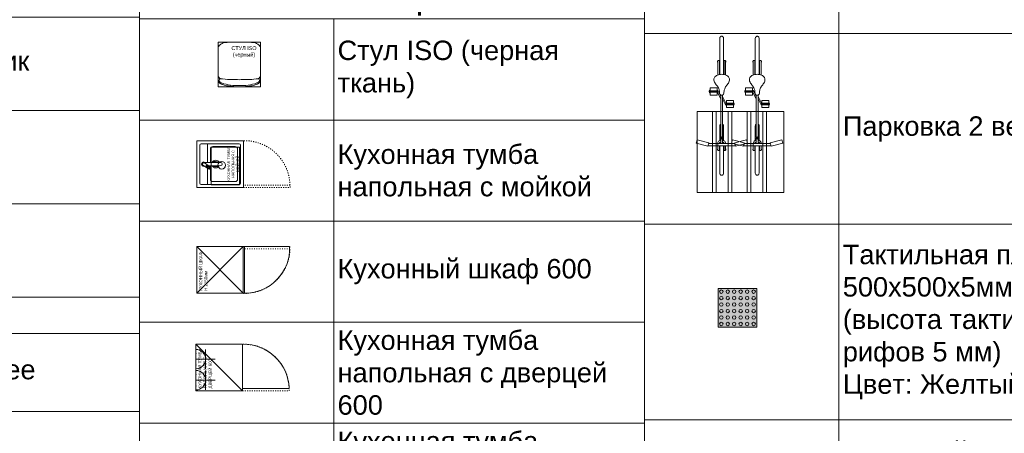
# Model space of a CAD drawing. Header units: millimetres. Extents: x -57449114 to 30620931, y -92609 to 84364.
# Tile 37 of 256: x -54544 to -41877, y -48024 to -42705. Entities that reach past the tile are written whole.
import ezdxf
from ezdxf import colors
from ezdxf.entities.mleader import LeaderData, LeaderLine
from ezdxf.math import Vec2, Vec3

# ---------------------------------------------------------------- set-up
doc = ezdxf.new("R2010")
doc.units = ezdxf.units.MM
doc.linetypes.add('ACAD_ISO03W100', pattern=[30, 12, -18])
doc.layers.get('0').update_dxf_attribs({"lineweight": 0})
for name, color, linetype, lineweight in [('01_АР_Несущие стены и колонны', 5, 'Continuous', 30), ('06_АР_Мебель', 4, 'Continuous', 9), ('13_АР_Полы', 7, 'Continuous', 9), ('17_АР_Текст', 235, 'Continuous', 0)]:
    doc.layers.add(name, color=color, linetype=linetype, lineweight=lineweight)
doc.layers.add('1. ПОДЛОЖКА', color=7, linetype='Continuous', lineweight=0, true_color=0x9b9292)
doc.layers.add('ЭОМ', color=7, linetype='Continuous')
doc.styles.add('_ТЕКСТОВЫЙ', font='arial.ttf', dxfattribs={"width": 0.8})
doc.styles.add('HVAC_AEP', font='arial.ttf')
doc.styles.get("Standard").update_dxf_attribs({"font": 'arial.ttf'})

# ---------------------------------------------------------------- blocks, each defined once
blk = doc.blocks.new('_Dot')
at = {"color": 0, "linetype": 'ByBlock', "lineweight": -2}
blk.add_line((-0.5, 0), (-1, 0), dxfattribs=at)
at = {"color": 0, "linetype": 'ByBlock', "const_width": 0.5}
blk.add_lwpolyline([(-0.25, 0, 1), (0.25, 0, 1)], format="xyb", close=True, dxfattribs=at)
blk = doc.blocks.new('*T197')
at = {"color": 0, "linetype": 'ByBlock', "lineweight": -2, "transparency": 16777216}
for p, q in [((0, 0), (6500, 0)), ((0, 0), (0, -18817.053206)), ((2500, 0), (2500, -18817.053206)), ((6500, 0), (6500, -18817.053206)), ((0, -1200), (6500, -1200)), ((0, -2400), (6500, -2400)), ((0, -3600), (6500, -3600)), ((0, -4800), (6500, -4800)), ((0, -6408.526603), (6500, -6408.526603)), ((0, -8017.053206), (6500, -8017.053206)), ((0, -9217.053206), (6500, -9217.053206)), ((0, -10417.053206), (6500, -10417.053206)), ((0, -11617.053206), (6500, -11617.053206)), ((0, -12817.053206), (6500, -12817.053206)), ((0, -14017.053206), (6500, -14017.053206)), ((0, -15217.053206), (6500, -15217.053206)), ((0, -16417.053206), (6500, -16417.053206)), ((0, -17617.053206), (6500, -17617.053206)), ((0, -18817.053206), (6500, -18817.053206))]:
    blk.add_line(p, q, dxfattribs=at)
at = {"color": 0, "lineweight": 15, "transparency": 16777216, "char_height": 250, "width": 3900, "attachment_point": 4, "style": 'HVAC_AEP'}
for s, insert in [('Холодильник для^Jнапитков', (2550, -600)), ('Ларь морозильный', (2550, -1800)), ('Шкаф абонементный', (2550, -3000)), ('Витрина настенная', (2550, -4200)), ('Барьер^Jуниверсальный для^Jоткрытой выкладки^J1400 С', (2550, -5604.263302)), ('Барьер^Jуниверсальный для^Jоткрытой выкладки^J700 С', (2550, -7212.789905)), ('Витрина напольная', (2550, -8617.053206)), ('Стеллаж для^Jгофротары', (2550, -9817.053206)), ('Терминал СУО^Jнапольный', (2550, -11017.053206)), ('Добор^Jуниверсальный 200 С', (2550, -12217.053206)), ('Добор^Jуниверсальный 400 С', (2550, -13417.053206)), ('Добор^Jуниверсальный 600 С', (2550, -14617.053206)), ('Почтовый ящик', (2550, -15817.053206)), ('Примерочная ', (2550, -17017.053206)), ('Примерочная ', (2550, -18217.053206))]:
    blk.add_mtext(s, dxfattribs=dict(at, insert=insert))
blk = doc.blocks.new('*T199')
at = {"color": 0, "linetype": 'ByBlock', "lineweight": -2, "transparency": 16777216}
for p, q in [((0, 0), (6500, 0)), ((0, 0), (0, -9080)), ((6500, 0), (6500, -9080)), ((0, -470), (6500, -470)), ((2500, -470), (2500, -9080)), ((0, -1470), (6500, -1470)), ((0, -2470), (6500, -2470)), ((0, -4075), (6500, -4075)), ((0, -5680), (6500, -5680)), ((0, -6680), (6500, -6680)), ((0, -7880), (6500, -7880)), ((0, -9080), (6500, -9080))]:
    blk.add_line(p, q, dxfattribs=at)
at = {"color": 0, "lineweight": 15, "transparency": 16777216, "style": 'HVAC_AEP'}
for s, insert, char_height, width, attachment_point in [('Фарма', (3250, -235), 300, 6497, 5), ('Кресло рабочее', (2550, -970), 250, 3900, 4), ('Холодильник^Jфармацевтический', (2550, -1970), 250, 3900, 4), ('Аптечный шкаф для^Jрецептурных^Jлекарств с замками^J1099Х460Х 2200', (2550, -3272), 250, 3900, 4), ('Аптечный шкаф для^Jхранения резиновых^Jизделий^J600Х400Х2000 мм', (2550, -4878), 250, 3900, 4), ('Шкаф для хранения^JЛП 800Х400Х 2000', (2550, -6180), 250, 3900, 4), ('Шкаф металл.для^Jхранения ССЖ^J300Х500Х 1860', (2550, -7280), 250, 3900, 4), ('Тумба под^Jхолодильник^J600Х610Х516', (2550, -8480), 250, 3900, 4)]:
    blk.add_mtext(s, dxfattribs=dict(at, insert=insert, char_height=char_height, width=width, attachment_point=attachment_point))
blk = doc.blocks.new('*T202')
at = {"color": 0, "linetype": 'ByBlock', "lineweight": -2, "transparency": 16777216}
for p, q in [((0, 0), (6500, 0)), ((0, 0), (0, -12370)), ((6500, 0), (6500, -12370)), ((0, -470), (6500, -470)), ((2500, -470), (2500, -12370)), ((0, -1770), (6500, -1770)), ((0, -3070), (6500, -3070)), ((0, -4370), (6500, -4370)), ((0, -5670), (6500, -5670)), ((0, -6970), (6500, -6970)), ((0, -8270), (6500, -8270)), ((0, -9570), (6500, -9570)), ((0, -10870), (6500, -10870)), ((0, -12370), (6500, -12370))]:
    blk.add_line(p, q, dxfattribs=at)
at = {"color": 0, "lineweight": 15, "transparency": 16777216, "style": 'HVAC_AEP'}
for s, insert, char_height, width, attachment_point in [('Комната персонала', (3250, -235), 300, 6497, 5), ('Стул ISO (черная^Jткань)', (2550, -1120), 250, 3900, 4), ('Кухонная тумба^Jнапольная с мойкой', (2550, -2420), 250, 3900, 4), ('Кухонный шкаф 600', (2550, -3720), 250, 3900, 4), ('Кухонная тумба^Jнапольная с дверцей^J600', (2550, -5020), 250, 3900, 4), ('Кухонная тумба^Jнапольная с ящиком^J800', (2550, -6320), 250, 3900, 4), ('Кухонный шкаф^Jнавесной 600', (2550, -7620), 250, 3900, 4), ('Кухонный шкаф^Jнавесной 400', (2550, -8920), 250, 3900, 4), ('Стол обеденный^JСтол (розетка для^Jчайника)', (2550, -10220), 250, 3900, 4), ('Холодильник^JХолодильник^J(розетка под СВЧ)', (2550, -11620), 250, 3900, 4)]:
    blk.add_mtext(s, dxfattribs=dict(at, insert=insert, char_height=char_height, width=width, attachment_point=attachment_point))
blk = doc.blocks.new('Мойка кухонная LIGHT')
at = {"layer": '06_АР_Мебель'}
for p, q in [((600, 0), (0, 0)), ((0, 0), (0, -600)), ((600, 0), (600, -600)), ((38, -545), (38, -55)), ((545, -38), (55, -38)), ((286, -79), (238, -152)), ((267, -122), (244, -157)), ((314, -97), (264, -170)), ((278, -88), (278, -91)), ((278, -119), (278, -135)), ((322, -88), (320, -308)), ((562, -55), (562, -545)), ((247, -138), (38, -138)), ((75, -495), (75, -204)), ((242, -174), (105, -174)), ((281, -131), (257, -165)), ((277, -138), (257, -138)), ((279, -174), (259, -174)), ((279, -148), (280, -308)), ((495, -174), (321, -174)), ((562, -138), (322, -138)), ((525, -204), (525, -495)), ((0, -600), (600, -600)), ((545, -562), (55, -562)), ((495, -525), (105, -525))]:
    blk.add_line(p, q, dxfattribs=at)
at = {"layer": '06_АР_Мебель', "linetype": 'ACAD_ISO03W100'}
for p, q in [((0, -600), (0, -1199)), ((30, -1199), (30, -600)), ((-1, -1200), (29, -1200))]:
    blk.add_line(p, q, dxfattribs=at)
at = {"layer": '06_АР_Мебель'}
for centre, radius, start, end in [((55, -55), 16.5, 90, 180), ((274, -126), 8.34, 324.796, 147.0877), ((300, -88), 27.5, 322.5533, 199.6478), ((300, -88), 22, 358.8541, 181.1459), ((300, -88), 16.5, 324.796, 147.0877), ((545, -55), 16.5, 0, 90), ((105, -204), 30, 90, 180), ((251, -161), 15.6, 145.9419, 325.9419), ((251, -161), 7.92, 145.9419, 325.9419), ((300, -242), 49.5, 114.986, 246.1598), ((300, -242), 34.7, 126.7617, 234.3842), ((300, -242), 28.7, 157.0247, 202.9753), ((278, -233), 4.95, 75.0783, 157.0247), ((278, -251), 4.95, 202.9753, 288.3082), ((300, -242), 49.5, 293.8402, 65.014), ((300, -242), 34.7, 305.6158, 53.2383), ((322, -251), 4.95, 251.6918, 337.0247), ((322, -233), 4.95, 22.9753, 104.9217), ((300, -242), 28.7, 337.0247, 22.9753), ((495, -204), 30, 0, 90), ((300, -308), 19.8, 180, 0), ((105, -495), 30, 180, 270), ((495, -495), 30, 270, 0), ((55, -545), 16.5, 180, 270), ((545, -545), 16.5, 270, 0)]:
    blk.add_arc(centre, radius, start, end, dxfattribs=at)
at = {"layer": '06_АР_Мебель', "linetype": 'ACAD_ISO03W100'}
blk.add_arc((16, -615), 584, 271.3957, 1.4851, dxfattribs=at)
at = {"layer": '1. ПОДЛОЖКА'}
for points in [[(0, 0), (600, 0), (600, -600), (0, -600)], [(516, -183), (31, -183), (31, -548), (516, -548)]]:
    blk.add_lwpolyline(points, close=True, dxfattribs=at)
blk.add_circle((285, -321), 49.6, dxfattribs=at)
at = {"flags": 1}
for tag, p in [('ДОП_ИНФОРМАЦИЯ', (190, 15)), ('КОД_ОБОРУДОВАНИЯ', (190, 67)), ('ДОГОВОР', (622, -94))]:
    blk.add_attdef(tag, p, '', height=25, dxfattribs=at)
at = {"layer": '06_АР_Мебель', "linetype": 'Continuous', "insert": (300, -467), "char_height": 35, "attachment_point": 5}
blk.add_mtext_dynamic_manual_height_columns('{\\C7;КУХОННАЯ ТУМБА НАПОЛЬНАЯ С МОЙКОЙ}', width=537.47, gutter_width=12.5, heights=[0], dxfattribs=at)
blk = doc.blocks.new('A$C21545FF3')
at = {"layer": 'ЭОМ', "color": 0, "linetype": 'Continuous', "lineweight": -2}
for p, q in [((-125, 125), (-125, 250)), ((-125, 125), (-250, 125)), ((-250, 0), (0, 0)), ((-125, 125), (0, 125)), ((-125, 125), (-125, 0))]:
    blk.add_line(p, q, dxfattribs=at)
blk.add_arc((-125, 0), 125, 0, 180, dxfattribs=at)
for p in [(-200, 0), (-50, 0)]:
    blk.add_point(p, dxfattribs=at)
blk = doc.blocks.new('Кухонная тумба напольная 600')
at = {"layer": '06_АР_Мебель', "linetype": 'ACAD_ISO03W100'}
for p, q in [((0, -600), (0, -1200)), ((30, -1200), (30, -600)), ((0, -1200), (30, -1200))]:
    blk.add_line(p, q, dxfattribs=at)
at = {"layer": '06_АР_Мебель'}
blk.add_lwpolyline([(600, -600), (0, -600), (0, 0), (600, 0)], close=True, dxfattribs=at)
blk.add_lwpolyline([(0, -600), (600, 0)], dxfattribs=at)
at = {"layer": '06_АР_Мебель', "linetype": 'ACAD_ISO03W100'}
blk.add_arc((14, -614), 587, 271.6081, 1.3295, dxfattribs=at)
at = {"layer": '1. ПОДЛОЖКА'}
for points in [[(600, 0), (0, 0), (0, -600), (600, -600)], [(30, -602), (30, -602), (30, -1200), (30, -1200)]]:
    blk.add_lwpolyline(points, close=True, dxfattribs=at)
blk.add_lwpolyline([(30, -1200, 0.41279), (600, -600)], format="xyb", dxfattribs=at)
at = {"layer": 'ЭОМ', "lineweight": 15, "rotation": 180}
for p in [(13, 0), (284, 0)]:
    blk.add_blockref('A$C21545FF3', p, dxfattribs=at)
at = {"flags": 1}
for tag, p in [('КОД_ОБОРУДОВАНИЯ', (8, 111)), ('ДОП_ИНФОРМАЦИЯ', (8, 59)), ('ДОГОВОР', (13, 9))]:
    blk.add_attdef(tag, p, '', height=25, dxfattribs=at)
at = {"layer": '06_АР_Мебель', "insert": (32, -31), "char_height": 40, "attachment_point": 1}
blk.add_mtext_dynamic_manual_height_columns('{\\C7;КУХОННАЯ ТУМБА\\PНАПОЛЬНАЯ С ДВЕРЦЕЙ 600}', width=546.55, gutter_width=12.5, heights=[0], dxfattribs=at)
blk = doc.blocks.new('Кухонный шкаф Н2150')
at = {"layer": '06_АР_Мебель', "linetype": 'ACAD_ISO03W100'}
for p, q in [((570, -1200), (570, -600)), ((600, -600), (600, -1200)), ((600, -1200), (570, -1200))]:
    blk.add_line(p, q, dxfattribs=at)
at = {"layer": '06_АР_Мебель'}
blk.add_lwpolyline([(600, -600), (0, -600), (0, 0), (600, 0)], close=True, dxfattribs=at)
for points in [[(0, -600), (600, 0)], [(600, -600), (0, 0)]]:
    blk.add_lwpolyline(points, dxfattribs=at)
at = {"layer": '06_АР_Мебель', "linetype": 'ACAD_ISO03W100'}
blk.add_arc((586, -614), 587, 178.6705, 268.3919, dxfattribs=at)
at = {"layer": '1. ПОДЛОЖКА'}
blk.add_lwpolyline([(600, 0), (0, 0), (0, -614), (600, -614)], close=True, dxfattribs=at)
blk.add_lwpolyline([(603, -620), (600, -1196, -0.425803), (0, -614)], format="xyb", dxfattribs=at)
at = {"flags": 1}
for tag, p in [('КОД_ОБОРУДОВАНИЯ', (8, 111)), ('ДОП_ИНФОРМАЦИЯ', (8, 59)), ('ДОГОВОР', (13, 9))]:
    blk.add_attdef(tag, p, '', height=25, dxfattribs=at)
at = {"layer": '06_АР_Мебель', "insert": (32, -31), "char_height": 40, "attachment_point": 1}
blk.add_mtext_dynamic_manual_height_columns('{\\C7;КУХОННЫЙ ШКАФ\\PH 2150мм}', width=971.05, gutter_width=12.5, heights=[0], dxfattribs=at)
blk = doc.blocks.new('Стул')
at = {"layer": '06_АР_Мебель'}
for p, q in [((-272, 458), (-272, 188)), ((272, 458), (272, 188)), ((-260, 75), (-256, 102)), ((-258, 51), (-260, 75)), ((260, 75), (256, 102)), ((258, 51), (260, 75))]:
    blk.add_line(p, q, dxfattribs=at)
for points, knots in [([(-272, 458), (-272, 472), (-272, 489), (-272, 507), (-270, 520), (-249, 536), (-217, 566), (-134, 573), (-45, 572), (0, 572)], [8.626658, 8.626658, 8.626658, 8.626658, 52.521027, 59.234811, 64.047752, 90.891923, 131.116467, 194.375748, 330.080561, 330.080561, 330.080561, 330.080561]), ([(272, 458), (272, 472), (272, 489), (272, 507), (270, 520), (249, 536), (217, 566), (134, 573), (45, 572), (0, 572)], [8.626658, 8.626658, 8.626658, 8.626658, 52.521027, 59.234811, 64.047752, 90.891923, 131.116467, 194.375748, 330.080561, 330.080561, 330.080561, 330.080561]), ([(-272, 188), (-272, 173), (-272, 156), (-272, 138), (-270, 125), (-257, 115), (-246, 106), (-243, 103)], [8.626658, 8.626658, 8.626658, 8.626658, 52.521027, 59.234811, 64.047752, 90.891923, 104.088874, 104.088874, 104.088874, 104.088874]), ([(272, 188), (272, 173), (272, 156), (272, 138), (270, 125), (257, 115), (246, 106), (243, 103)], [8.626658, 8.626658, 8.626658, 8.626658, 52.521027, 59.234811, 64.047752, 90.891923, 104.088874, 104.088874, 104.088874, 104.088874]), ([(-260, 75), (-254, 63), (-173, 20), (-68, 14), (0, 15), (0, 15), (0, 15), (0, 15), (0, 15), (0, 15), (0, 15)], [260.49779, 260.49779, 260.49779, 260.49779, 300.495976, 508.274753, 508.274753, 508.274753, 508.27557, 508.27557, 508.27557, 508.603601, 508.603601, 508.603601, 508.603601]), ([(-258, 51), (-258, 50), (-257, 49), (-254, 47), (-252, 46), (-247, 43), (-245, 42), (-240, 40), (-239, 39), (-236, 38), (-235, 37), (-231, 36), (-229, 34), (-221, 31), (-216, 29), (-200, 23), (-190, 20), (-160, 12), (-140, 8), (-77, 3), (-58, 1), (-26, 0), (-13, 0), (0, 0), (0, 0), (0, 0), (0, 0), (0, 0), (0, 0), (0, 0)], [277.161154, 277.161154, 277.161154, 277.161154, 279.234061, 279.234061, 285.775653, 285.775653, 292.317245, 292.317245, 297.582633, 297.582633, 300.513609, 300.513609, 308.017478, 308.017478, 323.025215, 323.025215, 353.040689, 353.040689, 411.428043, 411.428043, 469.815397, 469.815397, 508.274753, 508.274753, 508.274753, 508.275601, 508.275601, 508.275601, 508.478317, 508.478317, 508.478317, 508.478317]), ([(0, 91), (-32, 92), (-98, 93), (-182, 94), (-246, 105), (-256, 102)], [0, 0, 0, 0, 90.957455, 191.98862, 225.938775, 225.938775, 225.938775, 225.938775]), ([(0, 91), (32, 92), (122, 93), (182, 94), (246, 105), (256, 102)], [0, 0, 0, 0, 90.957455, 191.98862, 225.938775, 225.938775, 225.938775, 225.938775]), ([(260, 75), (254, 63), (173, 20), (68, 14), (0, 15), (0, 15), (0, 15), (0, 15), (0, 15), (0, 15), (0, 15)], [260.49779, 260.49779, 260.49779, 260.49779, 300.495976, 508.274753, 508.274753, 508.274753, 508.27557, 508.27557, 508.27557, 508.603601, 508.603601, 508.603601, 508.603601]), ([(258, 51), (258, 50), (257, 49), (254, 47), (252, 46), (247, 43), (245, 42), (240, 40), (239, 39), (236, 38), (235, 37), (231, 36), (229, 34), (221, 31), (216, 29), (200, 23), (190, 20), (160, 12), (140, 8), (101, 3), (58, 1), (26, 0), (13, 0), (0, 0), (0, 0), (0, 0), (0, 0), (0, 0), (0, 0), (0, 0)], [277.161154, 277.161154, 277.161154, 277.161154, 279.234061, 279.234061, 285.775653, 285.775653, 292.317245, 292.317245, 297.582633, 297.582633, 300.513609, 300.513609, 308.017478, 308.017478, 323.025215, 323.025215, 353.040689, 353.040689, 411.428043, 411.428043, 469.815397, 469.815397, 508.274753, 508.274753, 508.274753, 508.275601, 508.275601, 508.275601, 508.478317, 508.478317, 508.478317, 508.478317])]:
    blk.add_open_spline(points, degree=3, knots=knots, dxfattribs=at)
at = {"layer": '1. ПОДЛОЖКА'}
blk.add_lwpolyline([(273, 572), (-272, 572), (-273, 0), (272, 0)], close=True, dxfattribs=at)
at = {"flags": 1}
for tag, p in [('ДОП_ИНФОРМАЦИЯ', (13, 615)), ('КОД_ОБОРУДОВАНИЯ', (13, 667)), ('ДОГОВОР', (260, 569))]:
    blk.add_attdef(tag, p, '', height=25, dxfattribs=at)
at = {"layer": '06_АР_Мебель', "insert": (60, 448), "char_height": 50, "attachment_point": 5}
blk.add_mtext_dynamic_manual_height_columns('{\\C7;СТУЛ ISO\\P(черный)}', width=541.82, gutter_width=12.5, heights=[0], dxfattribs=at)
blk = doc.blocks.new('*T215')
at = {"color": 0, "linetype": 'ByBlock', "lineweight": -2, "transparency": 16777216}
for p, q in [((0, 0), (6500, 0)), ((0, 0), (0, -13160)), ((6500, 0), (6500, -13160)), ((0, -470), (6500, -470)), ((2500, -470), (2500, -13160)), ((0, -1670), (6500, -1670)), ((0, -4106), (6500, -4106)), ((0, -6559), (6500, -6559)), ((0, -9073), (6500, -9073)), ((0, -10313), (6500, -10313)), ((0, -11582), (6500, -11582)), ((0, -13160), (6500, -13160))]:
    blk.add_line(p, q, dxfattribs=at)
at = {"color": 0, "lineweight": 15, "transparency": 16777216, "style": 'HVAC_AEP'}
for s, insert, char_height, width, attachment_point in [('ФАСАД', (3250, -235), 300, 6497, 5), ('Уличная урна', (2550, -1070), 250, 3900, 4), ('Парковка 3 велосипеда ', (2550, -2888), 250, 3900, 4), ('Парковка 2 велосипеда ', (2550, -5333), 250, 3900, 4), ('Тактильная плитка^J500х500х5мм^J(высота тактильных^Jрифов 5 мм)^JЦвет: Желтый', (2550, -7816), 250, 3900, 4), ('Почтовый ящик^JУличный', (2550, -9693), 250, 3900, 4), ('Решетка грязесборная в тамбур', (2550, -10948), 250, 3900, 4), ('Решетка грязесборная^Jплощадка перед входом', (2550, -12371), 250, 3900, 4)]:
    blk.add_mtext(s, dxfattribs=dict(at, insert=insert, char_height=char_height, width=width, attachment_point=attachment_point))
blk = doc.blocks.new('A$C515B42CB')
at = {"layer": '06_АР_Мебель'}
for p, q in [((-408, 342), (-453, 330)), ((-414, 179), (-453, 330)), ((-369, 190), (-408, 342)), ((-959, 162), (-959, 72)), ((-959, 162), (-866, 162)), ((-929, 162), (-929, 168)), ((-929, 168), (-913, 168)), ((-923, 72), (-923, 162)), ((-919, 172), (-913, 172)), ((-919, 172), (-919, 168)), ((-906, 172), (-913, 172)), ((-896, 168), (-913, 168)), ((-913, 72), (-913, 162)), ((-906, 172), (-906, 168)), ((-902, 72), (-902, 162)), ((-896, 162), (-896, 168)), ((-866, 162), (-866, 72)), ((-369, 190), (-414, 179)), ((-405, 181), (-405, -157)), ((-374, 189), (-374, -165)), ((-1292, 37), (-1750, 37)), ((-1285, 62), (-1473, 62)), ((-1473, 42), (-1473, 62)), ((-1291, 42), (-1473, 42)), ((-1468, 64), (-1468, 62)), ((-1468, 64), (-1449, 64)), ((-1465, 66), (-1465, 64)), ((-1465, 66), (-1452, 66)), ((-1465, 42), (-1465, 37)), ((-1452, 66), (-1452, 64)), ((-1452, 42), (-1452, 37)), ((-1449, 64), (-1449, 62)), ((-485, 24), (-1028, 24)), ((-925, 66), (-1008, 24)), ((-900, 61), (-978, 24)), ((-959, 72), (-866, 72)), ((-929, 72), (-929, 66)), ((-929, 66), (-913, 66)), ((-896, 66), (-913, 66)), ((-900, 66), (-900, 61)), ((-896, 72), (-896, 66)), ((-441, 37), (-625, 37)), ((-477, 27), (-441, 27)), ((-405, 24), (-468, 24)), ((-441, 37), (-441, 27)), ((-421, 31), (-421, 24)), ((-405, 42), (-410, 42)), ((-313, 62), (-374, 62)), ((-313, 42), (-374, 42)), ((-30, 37), (-374, 37)), ((-318, 64), (-337, 64)), ((-337, 64), (-337, 62)), ((-321, 66), (-333, 66)), ((-333, 66), (-333, 64)), ((-333, 42), (-333, 37)), ((-321, 66), (-321, 64)), ((-321, 42), (-321, 37)), ((-318, 64), (-318, 62)), ((-313, 42), (-313, 62)), ((-1292, -13), (-1750, -13)), ((-1291, -18), (-1473, -18)), ((-1473, -38), (-1473, -18)), ((-1285, -38), (-1473, -38)), ((-1468, -40), (-1468, -38)), ((-1468, -40), (-1449, -40)), ((-1465, -18), (-1465, -13)), ((-1465, -42), (-1465, -40)), ((-1465, -42), (-1452, -42)), ((-1452, -18), (-1452, -13)), ((-1452, -42), (-1452, -40)), ((-1449, -40), (-1449, -38)), ((-1120, -138), (-1120, -48)), ((-1120, -48), (-1027, -48)), ((-1090, -48), (-1090, -42)), ((-1090, -42), (-1073, -42)), ((-1086, -37), (-1008, 0)), ((-1086, -42), (-1086, -37)), ((-1084, -48), (-1084, -138)), ((-1057, -42), (-1073, -42)), ((-1073, -48), (-1073, -138)), ((-1063, -48), (-1063, -138)), ((-1061, -42), (-978, 0)), ((-1057, -48), (-1057, -42)), ((-485, 0), (-1027, 0)), ((-1027, -138), (-1027, -48)), ((-441, -13), (-625, -13)), ((-477, -3), (-441, -3)), ((-405, 0), (-468, 0)), ((-441, -3), (-441, -13)), ((-421, -7), (-421, 0)), ((-405, -18), (-410, -18)), ((-405, -38), (-374, -38)), ((-30, -13), (-374, -13)), ((-313, -18), (-374, -18)), ((-313, -38), (-374, -38)), ((-337, -40), (-337, -38)), ((-318, -40), (-337, -40)), ((-333, -18), (-333, -13)), ((-333, -42), (-333, -40)), ((-321, -42), (-333, -42)), ((-321, -18), (-321, -13)), ((-321, -42), (-321, -40)), ((-318, -40), (-318, -38)), ((-313, -38), (-313, -18)), ((-1120, -138), (-1027, -138)), ((-1090, -138), (-1090, -144)), ((-1090, -144), (-1073, -144)), ((-1080, -148), (-1080, -144)), ((-1080, -148), (-1073, -148)), ((-1057, -144), (-1073, -144)), ((-1067, -148), (-1073, -148)), ((-1067, -148), (-1067, -144)), ((-1057, -138), (-1057, -144)), ((-414, -155), (-453, -306)), ((-369, -166), (-414, -155)), ((-369, -166), (-408, -318)), ((-408, -318), (-453, -306))]:
    blk.add_line(p, q, dxfattribs=at)
blk.add_lwpolyline([(-482, 7), (-472, 7), (-472, 17), (-482, 17)], close=True, dxfattribs=at)
for radius in [15, 9.74]:
    blk.add_circle((-477, 12), radius, dxfattribs=at)
for points in [[(-1750, 37), (-1766, 35), (-1779, 26), (-1783, 17), (-1783, 12)], [(-1750, -13), (-1766, -11), (-1779, -2), (-1783, 7), (-1783, 12)], [(-1296, 12), (-1283, 68), (-1254, 105), (-1219, 112), (-1170, 90), (-1134, 61), (-1109, 50), (-1091, 44), (-1065, 41), (-1041, 37), (-1029, 28), (-1026, 12)], [(-1296, 12), (-1283, -44), (-1254, -82), (-1219, -88), (-1170, -66), (-1134, -38), (-1109, -26), (-1091, -20), (-1065, -17), (-1041, -13), (-1029, -4), (-1026, 12)], [(-441, 37), (-433, 52), (-419, 60), (-405, 62)], [(-421, 31), (-417, 39), (-414, 41), (-410, 42)], [(-30, 37), (-14, 35), (-1, 26), (2, 17), (3, 12)], [(-30, -13), (-14, -11), (-1, -2), (2, 7), (3, 12)], [(-441, -13), (-433, -28), (-419, -36), (-405, -38)], [(-421, -7), (-417, -15), (-414, -17), (-410, -18)]]:
    blk.add_spline(points, degree=3, dxfattribs=at)
for points in [[(-625, 37), (-630, 37), (-640, 37), (-649, 31), (-652, 27)], [(-625, -13), (-630, -13), (-640, -13), (-649, -7), (-652, -3)]]:
    blk.add_open_spline(points, degree=3, knots=[0, 0, 0, 0, 0.0159733, 0.03042348, 0.03042348, 0.03042348, 0.03042348], dxfattribs=at)
at = {"layer": '1. ПОДЛОЖКА'}
for p, q in [((-408, 342), (-453, 330)), ((-414, 179), (-453, 330)), ((-369, 190), (-408, 342)), ((-959, 162), (-959, 72)), ((-959, 162), (-866, 162)), ((-929, 162), (-929, 168)), ((-929, 168), (-913, 168)), ((-923, 72), (-923, 162)), ((-919, 172), (-913, 172)), ((-919, 172), (-919, 168)), ((-906, 172), (-913, 172)), ((-896, 168), (-913, 168)), ((-913, 72), (-913, 162)), ((-906, 172), (-906, 168)), ((-902, 72), (-902, 162)), ((-896, 162), (-896, 168)), ((-866, 162), (-866, 72)), ((-369, 190), (-414, 179)), ((-405, 181), (-405, -157)), ((-374, 189), (-374, -165)), ((-1292, 37), (-1750, 37)), ((-1285, 62), (-1473, 62)), ((-1473, 42), (-1473, 62)), ((-1291, 42), (-1473, 42)), ((-1468, 64), (-1468, 62)), ((-1468, 64), (-1449, 64)), ((-1465, 66), (-1465, 64)), ((-1465, 66), (-1452, 66)), ((-1465, 42), (-1465, 37)), ((-1452, 66), (-1452, 64)), ((-1452, 42), (-1452, 37)), ((-1449, 64), (-1449, 62)), ((-485, 24), (-1028, 24)), ((-925, 66), (-1008, 24)), ((-900, 61), (-978, 24)), ((-959, 72), (-866, 72)), ((-929, 72), (-929, 66)), ((-929, 66), (-913, 66)), ((-896, 66), (-913, 66)), ((-900, 66), (-900, 61)), ((-896, 72), (-896, 66)), ((-441, 37), (-625, 37)), ((-477, 27), (-441, 27)), ((-405, 24), (-468, 24)), ((-441, 37), (-441, 27)), ((-421, 31), (-421, 24)), ((-405, 42), (-410, 42)), ((-313, 62), (-374, 62)), ((-313, 42), (-374, 42)), ((-30, 37), (-374, 37)), ((-318, 64), (-337, 64)), ((-337, 64), (-337, 62)), ((-321, 66), (-333, 66)), ((-333, 66), (-333, 64)), ((-333, 42), (-333, 37)), ((-321, 66), (-321, 64)), ((-321, 42), (-321, 37)), ((-318, 64), (-318, 62)), ((-313, 42), (-313, 62)), ((-1292, -13), (-1750, -13)), ((-1291, -18), (-1473, -18)), ((-1473, -38), (-1473, -18)), ((-1285, -38), (-1473, -38)), ((-1468, -40), (-1468, -38)), ((-1468, -40), (-1449, -40)), ((-1465, -18), (-1465, -13)), ((-1465, -42), (-1465, -40)), ((-1465, -42), (-1452, -42)), ((-1452, -18), (-1452, -13)), ((-1452, -42), (-1452, -40)), ((-1449, -40), (-1449, -38)), ((-1120, -138), (-1120, -48)), ((-1120, -48), (-1027, -48)), ((-1090, -48), (-1090, -42)), ((-1090, -42), (-1073, -42)), ((-1086, -37), (-1008, 0)), ((-1086, -42), (-1086, -37)), ((-1084, -48), (-1084, -138)), ((-1057, -42), (-1073, -42)), ((-1073, -48), (-1073, -138)), ((-1063, -48), (-1063, -138)), ((-1061, -42), (-978, 0)), ((-1057, -48), (-1057, -42)), ((-485, 0), (-1027, 0)), ((-1027, -138), (-1027, -48)), ((-441, -13), (-625, -13)), ((-477, -3), (-441, -3)), ((-405, 0), (-468, 0)), ((-441, -3), (-441, -13)), ((-421, -7), (-421, 0)), ((-405, -18), (-410, -18)), ((-405, -38), (-374, -38)), ((-30, -13), (-374, -13)), ((-313, -18), (-374, -18)), ((-313, -38), (-374, -38)), ((-337, -40), (-337, -38)), ((-318, -40), (-337, -40)), ((-333, -18), (-333, -13)), ((-333, -42), (-333, -40)), ((-321, -42), (-333, -42)), ((-321, -18), (-321, -13)), ((-321, -42), (-321, -40)), ((-318, -40), (-318, -38)), ((-313, -38), (-313, -18)), ((-1120, -138), (-1027, -138)), ((-1090, -138), (-1090, -144)), ((-1090, -144), (-1073, -144)), ((-1080, -148), (-1080, -144)), ((-1080, -148), (-1073, -148)), ((-1057, -144), (-1073, -144)), ((-1067, -148), (-1073, -148)), ((-1067, -148), (-1067, -144)), ((-1057, -138), (-1057, -144)), ((-414, -155), (-453, -306)), ((-369, -166), (-414, -155)), ((-369, -166), (-408, -318)), ((-408, -318), (-453, -306))]:
    blk.add_line(p, q, dxfattribs=at)
blk.add_lwpolyline([(-482, 7), (-472, 7), (-472, 17), (-482, 17)], close=True, dxfattribs=at)
for radius in [15, 9.74]:
    blk.add_circle((-477, 12), radius, dxfattribs=at)
for points in [[(-1750, 37), (-1766, 35), (-1779, 26), (-1783, 17), (-1783, 12)], [(-1750, -13), (-1766, -11), (-1779, -2), (-1783, 7), (-1783, 12)], [(-1296, 12), (-1283, 68), (-1254, 105), (-1219, 112), (-1170, 90), (-1134, 61), (-1109, 50), (-1091, 44), (-1065, 41), (-1041, 37), (-1029, 28), (-1026, 12)], [(-1296, 12), (-1283, -44), (-1254, -82), (-1219, -88), (-1170, -66), (-1134, -38), (-1109, -26), (-1091, -20), (-1065, -17), (-1041, -13), (-1029, -4), (-1026, 12)], [(-441, 37), (-433, 52), (-419, 60), (-405, 62)], [(-421, 31), (-417, 39), (-414, 41), (-410, 42)], [(-30, 37), (-14, 35), (-1, 26), (2, 17), (3, 12)], [(-30, -13), (-14, -11), (-1, -2), (2, 7), (3, 12)], [(-441, -13), (-433, -28), (-419, -36), (-405, -38)], [(-421, -7), (-417, -15), (-414, -17), (-410, -18)]]:
    blk.add_spline(points, degree=3, dxfattribs=at)
for points in [[(-625, 37), (-630, 37), (-640, 37), (-649, 31), (-652, 27)], [(-625, -13), (-630, -13), (-640, -13), (-649, -7), (-652, -3)]]:
    blk.add_open_spline(points, degree=3, knots=[0, 0, 0, 0, 0.0159733, 0.03042348, 0.03042348, 0.03042348, 0.03042348], dxfattribs=at)
blk = doc.blocks.new('A$C3D553C2C')
at = {"layer": '06_АР_Мебель'}
blk.add_lwpolyline([(0, 0), (-1041, 0), (-1041, 1115), (0, 1115)], close=True, dxfattribs=at)
for points in [[(0, 892), (-1041, 892)], [(0, 845), (-1041, 845)], [(0, 689), (-1041, 689)], [(0, 642), (-1041, 642)], [(0, 446), (-1041, 446)], [(0, 399), (-1041, 399)], [(0, 243), (-1041, 243)], [(0, 196), (-1041, 196)]]:
    blk.add_lwpolyline(points, dxfattribs=at)
at = {"layer": '1. ПОДЛОЖКА'}
for points in [[(-1041, 1115), (-1041, 0), (0, 0), (0, 1115)], [(-1041, 892), (-1041, 845), (0, 845), (0, 892)], [(0, 642), (0, 689), (-1041, 689), (-1041, 642)], [(-1041, 399), (-1041, 446), (0, 446), (0, 399)], [(0, 196), (0, 243), (-1041, 243), (-1041, 196)]]:
    blk.add_lwpolyline(points, close=True, dxfattribs=at)
blk = doc.blocks.new('Тактильная плитка 4')
at = {"layer": '13_АР_Полы', "lineweight": 0, "true_color": 0xffff00}
blk.add_hatch(color=2, dxfattribs=at).paths.add_polyline_path([(0, 500), (500, 500), (500, 0), (0, 0)])
at = {"layer": '13_АР_Полы', "lineweight": 13}
blk.add_lwpolyline([(0, 500), (500, 500), (500, 0), (0, 0)], close=True, dxfattribs=at)
blk.add_lwpolyline([(0, 500), (500, 500), (500, 0), (0, 0)], close=True, dxfattribs=at)
at = {"layer": '13_АР_Полы', "color": 9, "lineweight": 13, "true_color": 0xbcc3cd}
for centre in [(42, 458), (42, 375), (125, 458), (125, 375), (208, 458), (208, 375), (292, 458), (292, 375), (375, 458), (375, 375), (458, 458), (458, 375), (42, 292), (125, 292), (208, 292), (292, 292), (375, 292), (458, 292), (42, 208), (42, 125), (125, 208), (125, 125), (208, 208), (208, 125), (292, 208), (292, 125), (375, 208), (375, 125), (458, 208), (458, 125), (42, 42), (125, 42), (208, 42), (292, 42), (375, 42), (458, 42)]:
    blk.add_circle(centre, 22.2, dxfattribs=at)

msp = doc.modelspace()

# ---------------------------------------------------------------- block references
for name, p in [('*T197', (-59504.5, -27455.1)), ('*T215', (-46504.5, -38777.5)), ('*T202', (-53004.5, -42224.8)), ('Стул', (-51718.7, -43567.2)), ('*T199', (-59504.5, -46272.2))]:
    msp.add_blockref(name, p)
for name, p, rotation in [('A$C515B42CB', (-45524.4, -44701.5), 270), ('A$C515B42CB', (-45068, -44701.5), 270), ('A$C3D553C2C', (-45827.1, -44925.9), 270), ('Кухонный шкаф Н2150', (-52267.1, -46223.4), 90), ('Кухонная тумба напольная 600', (-52277.9, -47478.8), 90)]:
    msp.add_blockref(name, p, dxfattribs=dict(rotation=rotation))
at = {"color": 251, "linetype": 'Continuous', "rotation": 90}
msp.add_blockref('Мойка кухонная LIGHT', (-52265.5, -44861.5), dxfattribs=at)
at = {"layer": '01_АР_Несущие стены и колонны'}
msp.add_blockref('Тактильная плитка 4', (-45560, -46660), dxfattribs=at)

# ---------------------------------------------------------------- leaders
at = {"layer": '17_АР_Текст', "lineweight": 18}
ml = msp.add_multileader_mtext('Standard', dxfattribs=at)
ml.set_content('ЦСУ оборудование:\\PМонитор 23,8"\\PСистемный блок (с комплектующими)\\PИсточник бесперебойного питания\\PМышь, клавиатура\\PWeb-камера\\PМФУ лазерный', color=256, style='_ТЕКСТОВЫЙ')
ml.set_leader_properties(lineweight=0)
ml.set_arrow_properties(name='DOT')
ml.build(insert=Vec2(0, 0))
ml.multileader.update_dxf_attribs({"text_left_attachment_type": 6, "text_right_attachment_type": 6, "dogleg_length": 0.36, "arrow_head_size": 50, "scale": 100})
ctx = ml.context
ctx.base_point, ctx.scale, ctx.char_height, ctx.arrow_head_size, ctx.landing_gap_size, ctx.plane_origin = Vec3(-74068.3, -45779.6), 100, 200, 50, 100, Vec3(-68828.3, -40627.4)
ctx.left_attachment, ctx.right_attachment, ctx.attachment_type = 6, 6, 2
notes = []
notes.append((ctx, [(1, (1, 1, 0), (-74104.3, -45779.6), (1, 0), 36, [(0, [(-74104.3, -44789.7)], 0, [])])]))
ctx.mtext.insert, ctx.mtext.width, ctx.mtext.defined_height, ctx.mtext.flow_direction = Vec3(-73968.3, -45524.1), 5220.324, 815.5, 5
for ctx, leaders in notes:
    for number, flags, end, landing, length, lines in leaders:
        leader = LeaderData()
        leader.index, (leader.has_last_leader_line, leader.has_dogleg_vector, leader.attachment_direction) = number, flags
        leader.last_leader_point, leader.dogleg_vector, leader.dogleg_length = Vec3(end), Vec3(landing), length
        for number, points, colour, breaks in lines:
            line = LeaderLine()
            line.index, line.vertices, line.color, line.breaks = number, Vec3.list(points), colors.encode_raw_color(colour), breaks
            leader.lines.append(line)
        ctx.leaders.append(leader)

doc.saveas('drawing.dxf')
